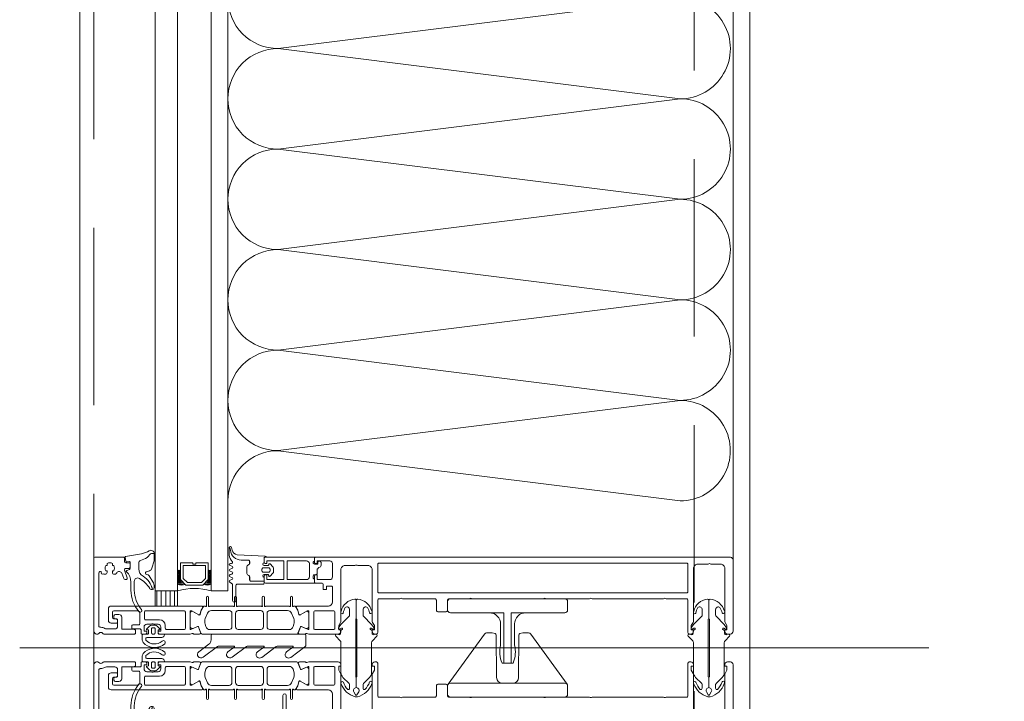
# Model space of a CAD drawing. Header units: millimetres. Extents: x 144573 to 336993, y 74252 to 247042.
# Tile 78 of 256: x 146700 to 147053, y 188611 to 188855. Entities that reach past the tile are written whole.
import ezdxf

# ---------------------------------------------------------------- set-up
doc = ezdxf.new("R2010")
doc.units = ezdxf.units.MM
doc.linetypes.add('ČÁRKOVANÁ', pattern=[19.05, 12.7, -6.35])
doc.layers.add('FASÁDA DETAILNÍ', color=255, linetype='Continuous', lineweight=0)

# ---------------------------------------------------------------- blocks, each defined once
blk = doc.blocks.new('284336')
for points in [[(-0.7, -9.6), (-10, -9.6, 0.414511), (-10.51, -10.11), (-10.51, -15.51, -1), (-11.69, -15.51), (-11.69, -9.6), (-12.69, -8.95, -0.668884), (-12.6, -8.23), (-11.99, -8.01, 0.766384), (-11.99, -7.21), (-12.6, -6.99, -0.76831), (-12.6, -6.23), (-11.99, -6.01, 0.766384), (-11.99, -5.21), (-12.6, -4.99, -0.76831), (-12.6, -4.23), (-11.99, -4.01, 0.766384), (-11.99, -3.21), (-12.6, -2.99, -0.877523), (-12.5, -2.22), (-12.1, -2.22, 0.698129), (-11.83, -1.5, -0.220231), (-12.89, 0.78), (-12.89, 3.45, -0.157143), (-12.82, 3.68), (-12.69, 3.42, -0.067482), (-12.48, 2.53, 0.393136), (-8.66, -1.02), (-6.1, -1.02, -0.414214), (-5.61, -1.51), (-5.61, -2.22, -0.267949), (-5.85, -2.65), (-6.35, -2.93, 0.267949), (-6.61, -3.38), (-6.61, -5.84, 0.267949), (-6.35, -6.29), (-5.85, -6.57, -0.267949), (-5.61, -7), (-5.61, -8.11, 0.414215), (-5.1, -8.62), (-0.41, -8.62), (-0.41, -9.31, -0.414212), (-0.7, -9.6)], [(-0.41, 0), (-0.41, -2, 0.990243), (-0.4, -3.02), (0.9, -3.02, 0.414214), (1.21, -2.71), (1.21, -2.61, -0.668123), (1.71, -2.4), (2.75, -3.45, -0.199004), (2.89, -3.79), (2.89, -5.43, -0.199038), (2.75, -5.77), (1.71, -6.82, -0.668191), (1.21, -6.61), (1.21, -6.51, 0.414214), (0.9, -6.2), (-0.4, -6.2, 0.990269), (-0.41, -7.22), (-0.41, -8.6), (-5.1, -8.6, -0.414215), (-5.59, -8.11), (-5.59, -7, 0.267949), (-5.84, -6.56), (-6.34, -6.27, -0.267949), (-6.59, -5.84), (-6.59, -3.38, -0.267949), (-6.34, -2.95), (-5.84, -2.66, 0.267949), (-5.59, -2.22), (-5.59, -1.51, 0.414214), (-6.1, -1), (-8.66, -1, -0.393156), (-12.46, 2.53, 0.067572), (-12.67, 3.43), (-12.8, 3.7, -0.637545), (-12.12, 3.53), (-11.92, 2.53, 0.344315), (-10.06, 0.91), (0, 0.38, -0.406913), (0.39, 0), (-0.41, 0)], [(1.7, -4.31, 0.414235), (1.2, -3.81), (-0.7, -3.81, 0.414214), (-1.2, -4.31), (-1.2, -4.91, 0.414214), (-0.7, -5.41), (1.2, -5.41, 0.414235), (1.7, -4.91), (1.7, -4.31)]]:
    blk.add_lwpolyline(points, format="xyb", close=True)
blk = doc.blocks.new('nesystémový nástavec 18')
for p, q in [((-18, 6.8), (-18, 8.8)), ((-17.5, 9.3), (-15.36, 9.3)), ((-11, 8), (-17, 8)), ((-17, 8), (-17, 6.3)), ((-15.36, 9.3), (0, 9.3)), ((-11, 1.3), (-11, 8)), ((-2.8, 8), (-9.7, 8)), ((-9.7, 1.3), (-9.7, 8)), ((-0.5, 7.3), (-0.5, 6.8)), ((0, 9.3), (0, 7.8)), ((-17, 6.3), (-17.5, 6.3)), ((-1.8, 2.3), (-1.8, 7)), ((0, 6.3), (0.55, 6.3)), ((0.55, 6.3), (0.95, 5.9)), ((0.95, 5.9), (0.95, 4.8)), ((0.95, 4.8), (0.95, 4.14)), ((0.95, 4.14), (1.2, 4.14)), ((1.4, 3.94), (1.4, 3.84)), ((1.6, 3.64), (1.6, 3.64)), ((-18, 0.5), (-18, 1.8)), ((-17.5, 2.3), (-17, 2.3)), ((-1.8, 0), (-17.5, 0)), ((-17, 2.3), (-17, 1.3)), ((-17, 1.3), (-11, 1.3)), ((-9.7, 1.3), (-2.8, 1.3)), ((0, 0), (-1.8, 0)), ((-0.4, 2.23), (-0.5, 2.04)), ((-0.5, 2.04), (-0.5, 2)), ((1.2, 2.44), (0, 2.44)), ((0, 1.5), (0, 0)), ((1.2, 1.85), (1.2, 2.44)), ((1.8, 1.37), (1.7, 1.35)), ((2.25, 1.63), (1.8, 1.37)), ((2.4, 2.84), (2.4, 1.89))]:
    blk.add_line(p, q)
for centre, radius, start, end in [((-17.5, 8.8), 0.5, 90, 180), ((-15.36, 9.8), 0.5, 270, 270.084), ((-2.8, 7), 1, 0, 90), ((0, 7.3), 0.5, 89.9955, 180.0071), ((-17.5, 6.8), 0.5, 180.0012, 269.9988), ((0, 6.8), 0.5, 179.9949, 270.006), ((0.75, 4.8), 0.2, 359.9656, 0.0344), ((1.2, 3.94), 0.2, 359.9707, 90.0249), ((1.6, 3.84), 0.2, 179.9737, 270.035), ((1.6, 2.84), 0.8, 0.0065, 89.9919), ((-17.5, 1.8), 0.5, 89.999, 180.0002), ((-17.5, 0.5), 0.5, 180, 270), ((-2.8, 2.3), 1, 270, 0), ((0, 2), 0.5, 179.9716, 270.0327), ((0, 1.94), 0.5, 89.9975, 144.0007), ((1.7, 1.85), 0.5, 179.9991, 270), ((2.1, 1.89), 0.3, 299.9815, 0.0183)]:
    blk.add_arc(centre, radius, start, end)
blk = doc.blocks.new('433270')
blk.add_lwpolyline([(1, 0, 0.414364), (0, -1), (0, -1.4, 0.255924), (0.23, -1.83, -0.547723), (0.23, -3.17, 0.255924), (0, -3.6), (0, -14.6, 0.414214), (0.3, -14.9), (1.2, -14.9, 0.414214), (1.7, -14.4), (1.7, -10.3, -0.414214), (2, -10), (6, -10, 0.414248), (7, -9), (7, -7.7, 0.414179), (6.5, -7.2), (5.7, -7.2, 0.414232), (5.4, -7.5), (5.4, -8.2, -0.414198), (5.1, -8.5), (2.8, -8.5, -0.414204), (1.8, -7.5), (1.8, -4.49, -0.147432), (1.97, -3.94, 0.147461), (2.4, -2.5), (2.4, -2.3, -0.414214), (2.9, -1.8), (21.87, -1.8, -0.668178), (22.22, -2.65), (22.16, -2.72, 1), (21.59, -3.29), (21.52, -3.35, 0.198912), (21.38, -3.71), (21.38, -4.05, 0.414214), (22.08, -4.75), (22.38, -4.75, 0.576988), (22.64, -4.3, -0.311246), (24.56, -4.3, 0.576988), (24.82, -4.75), (25.3, -4.75, -0.260065), (25.3, -6.65), (24.82, -6.65, 0.576988), (24.56, -7.1, -0.311246), (22.64, -7.1, 0.576988), (22.38, -6.65), (22.08, -6.65, 0.414214), (21.38, -7.35), (21.38, -7.61, 0.267949), (21.63, -8.04), (21.89, -8.2, -0.637047), (21.73, -10), (19.83, -10.7, 0.315299), (19.5, -11.17), (19.5, -11.49, 0.520567), (20.17, -11.96), (22.83, -10.99, -0.520567), (23.5, -11.46), (23.5, -12.5, 0.414062), (24, -13), (25, -13, 0.414186), (25.5, -12.5), (25.5, -11.5, -0.414182), (26, -11), (27, -11, 0.414214), (27.5, -10.5), (27.5, -0.5, 0.414214), (27, 0), (1, 0)], format="xyb", close=True)
blk = doc.blocks.new('284325')
for points in [[(0.84, -5.23, -0.560316), (0.94, -4.73), (1.94, -4.36, 0.3153), (2.14, -4.08), (2.14, -1.89, 0.451558), (1.8, -1.59), (0.9, -1.7, -0.399586), (0.57, -1.46), (0.3, -0.07, -0.415977), (0.53, 0.29, 0.024107), (6.15, 1.24, 0.076636), (8.99, 2.34, -0.577615), (10.79, 1.3), (10.02, 1.37, 0.283171), (9.08, 0.9, -0.168429), (7.07, -0.74), (5.9, -1.16, 0.315302), (5.24, -2.1), (5.24, -4.21, 0.269719), (6.76, -6.82, -0.194797), (10.18, -11.53, -0.342663), (9.17, -11.17, 0.119207), (5.43, -7.59, 0.578571), (3.63, -8.62), (3.63, -11.77, 0.176415), (6.16, -18.72, -1), (5.24, -19.49, -0.176415), (2.43, -11.77), (2.43, -8.89, 0.208286), (0.84, -5.23)], [(8.95, -6.65), (10.32, -8.78, -0.134555), (10.79, -10.63, -0.339795), (10.19, -11.53, 0.194788), (6.76, -6.81, -0.269736), (5.25, -4.21), (5.25, -2.1, -0.315302), (5.9, -1.17), (7.07, -0.74, 0.168429), (9.09, 0.89, -0.283167), (10.01, 1.36), (10.79, 1.29), (10.79, -0.74, -0.070852), (10.71, -1.3), (9.95, -3.93, -0.241839), (9.08, -4.83), (7.93, -5.22, 0.836024), (8.08, -6.19), (8.11, -6.19, -0.255349), (8.95, -6.65)]]:
    blk.add_lwpolyline(points, format="xyb", close=True)
blk = doc.blocks.new('*U1335')
for points in [[(0, 0, 0.414243), (0.1, 0.1), (0, 0.9, -1.0001), (0.2, 0.9), (0.1, 0.1, 0.414228), (0.2, 0, 0.414228)], [(0.2, 0, 0.414243), (0.3, 0.1), (0.2, 0.9, -1.0001), (0.4, 0.9), (0.3, 0.1, 0.414228), (0.4, 0, 0.414228)], [(0.4, 0, 0.414243), (0.5, 0.1), (0.4, 0.9, -1.0001), (0.6, 0.9), (0.5, 0.1, 0.414228), (0.6, 0, 0.414228)], [(0.6, 0, 0.414243), (0.7, 0.1), (0.6, 0.9, -1.0001), (0.8, 0.9), (0.7, 0.1, 0.414228), (0.8, 0, 0.414228)], [(0.8, 0, 0.414243), (0.9, 0.1), (0.8, 0.9, -1.0001), (1, 0.9), (0.9, 0.1, 0.414228), (1, 0, 0.414228)], [(1, 0, 0.414243), (1.1, 0.1), (1, 0.9, -1.0001), (1.2, 0.9), (1.1, 0.1, 0.414228), (1.2, 0, 0.414228)], [(1.2, 0, 0.414243), (1.3, 0.1), (1.2, 0.9, -1.0001), (1.4, 0.9), (1.3, 0.1, 0.414228), (1.4, 0, 0.414228)], [(1.4, 0, 0.414243), (1.5, 0.1), (1.4, 0.9, -1.0001), (1.6, 0.9), (1.5, 0.1, 0.414228), (1.6, 0, 0.414228)], [(1.6, 0, 0.414243), (1.7, 0.1), (1.6, 0.9, -1.0001), (1.8, 0.9), (1.7, 0.1, 0.414228), (1.8, 0, 0.414228)], [(1.8, 0, 0.414243), (1.9, 0.1), (1.8001, 0.9, -1.0001), (2, 0.9), (1.9001, 0.1, 0.414228), (2, 0, 0.414228)]]:
    blk.add_lwpolyline(points, format="xyb")
blk = doc.blocks.new('244748_a')
blk.add_lwpolyline([(8.32, -1.69, 0.082248), (6.34, -0.9, -1.09695), (6.94, -0.1, -0.315353), (11.26, -5.15, -0.480529), (10.87, -5.64), (4.27, -5.64), (4.08, -5.45), (-16.53, -5.45), (-16.72, -5.64), (-20.43, -5.64, 0.574019), (-21.93, -4.78), (-22.99, -5.4, 0.524827), (-22.99, -5.9), (-21.93, -6.52, 0.574021), (-20.43, -5.66), (-16.72, -5.66), (-16.53, -5.85), (4.08, -5.85), (4.27, -5.66), (10.87, -5.66, -0.480529), (11.26, -6.15, -0.326229), (6.88, -11.09, -1.09695), (6.28, -10.3, 0.081457), (8.32, -9.61, 0.599203), (7.48, -8.05), (5.52, -8.05, 0.198965), (5.17, -8.2), (2.22, -11.15), (0.93, -12.01, -0.738038), (0.51, -11.62), (0.87, -11, 1), (0.35, -10.7), (0, -11.3), (-0.98, -11.3, 0.619205), (-1.45, -12.06), (-1.28, -12.43, -0.808139), (-2.04, -13.04), (-3.63, -11.44, 0.198906), (-4.34, -11.15), (-14.99, -11.15, -0.198936), (-16.76, -10.42), (-18.98, -8.2, 0.198942), (-19.33, -8.05), (-20.67, -8.05, 0.500217), (-21.09, -8.73, 0.122037), (-18.5, -10.27, -1.093735), (-19.1, -11.07, -0.240768), (-23.7, -6.07, -0.106226), (-23.7, -5.23, -0.256232), (-19, -0.13, -1.093735), (-18.4, -0.92, 0.116856), (-21.09, -2.57, 0.500217), (-20.67, -3.25), (-19.33, -3.25, 0.198942), (-18.98, -3.1), (-16.75, -0.88, -0.198936), (-14.99, -0.15), (-4.34, -0.15, 0.198907), (-3.63, 0.14), (-2.04, 1.74, -0.808139), (-1.28, 1.13), (-1.45, 0.76, 0.619205), (-0.98, 0), (0, 0), (0.35, -0.6, 1), (0.87, -0.3), (0.51, 0.32, -0.738038), (0.93, 0.71), (2.22, -0.15), (5.17, -3.1, 0.198965), (5.52, -3.25), (7.48, -3.25, 0.599203)], format="xyb", close=True)
blk = doc.blocks.new('236134_0100_s_v')
for points in [[(22.8, -23), (22.8, -5), (42, -5, 0.414214), (43, -4), (43, -1, 0.414214), (42, 0), (1, 0, 0.414214), (0, -1), (0, -4, 0.414214), (1, -5), (20.2, -5), (20.2, -23)], [(15, -5, -0.414214), (19, -9), (19, -16.57, 0.165764), (19.53, -23), (23.47, -23, 0.165764), (24, -16.57), (24, -9, -0.414214), (28, -5)]]:
    blk.add_lwpolyline(points, format="xyb")
blk = doc.blocks.new('236134_0200_s_v')
for points in [[(19.58, 5, -0.41166), (17.58, 6.98), (17.45, 22.25, 0.344217), (17.07, 22.73), (16, 23), (14, 23, 0.240828), (13.19, 22.59), (0.19, 4.59)], [(23.42, 5, 0.41166), (25.42, 6.98), (25.55, 22.25, -0.344217), (25.93, 22.73), (27, 23), (29, 23, -0.240828), (29.81, 22.59), (42.81, 4.59)]]:
    blk.add_lwpolyline(points, format="xyb")
blk.add_lwpolyline([(42, 5), (1, 5, 0.414214), (0, 4), (0, 1, 0.414214), (1, 0), (42, 0, 0.414214), (43, 1), (43, 4, 0.414214)], format="xyb", close=True)
blk = doc.blocks.new('288126')
for points in [[(-16.5, 0), (16.5, 0)], [(-17, -2.08), (-17, -0.5)], [(17, -0.5), (17, -3.8)], [(-21.36, -6.34), (-17.8, -3.69)], [(-14.71, -4.5), (-19.87, -8.34)], [(-8.83, -4.3), (-14.11, -4.3)], [(-10.96, -6.34), (-8.71, -4.66)], [(-4.31, -4.5), (-9.47, -8.34)], [(1.81, -4.3), (-3.71, -4.3)], [(-0.35, -6.36), (1.93, -4.66)], [(6.33, -4.5), (1.14, -8.37)], [(12.21, -4.3), (6.93, -4.3)], [(10.05, -6.36), (12.33, -4.66)], [(16.6, -4.6), (11.54, -8.37)]]:
    blk.add_lwpolyline(points)
for centre, radius, start, end in [((16.5, -0.5), 0.5, 0, 90), ((-16.5, -0.5), 0.5, 90, 180), ((-20.61, -7.34), 1.25, 126.7059, 306.7059), ((-10.21, -7.34), 1.25, 126.7059, 306.7059), ((0.4, -7.37), 1.25, 126.7059, 306.7059), ((10.8, -7.37), 1.25, 126.7059, 306.7059), ((16, -3.8), 1, 306.7059, 0)]:
    blk.add_arc(centre, radius, start, end)
at = {"extrusion": (0, 0, -1)}
for centre, radius, start, end in [((19, -2.08), 2, 180, 233.2941), ((14.11, -5.3), 1, 53.2941, 90), ((8.83, -4.5), 0.2, 90, 233.2941), ((3.71, -5.3), 1, 53.2941, 90), ((-1.81, -4.5), 0.2, 90, 233.2941), ((-6.93, -5.3), 1, 53.2941, 90), ((-12.21, -4.5), 0.2, 90, 233.2941)]:
    blk.add_arc(centre, radius, start, end, dxfattribs=at)
blk = doc.blocks.new('246426')
for points in [[(-1.84, 0.64), (-2.86, -0.38, 0.198926), (-3.15, -1.09), (-3.15, -2.31, 0.198926), (-2.86, -3.02), (-1.84, -4.04, 0.637051), (-1.5, -3.92), (-1.45, -3.4), (-0.3, -3.4, -0.41484), (0, -3.7), (0, -5.19, 0.414232), (0.5, -5.69), (2.14, -5.69, 0.071862), (2.2, -5.68, 0.157876), (3.73, -4.64, 0.360336), (3.48, 2.39, 0.964062), (2.54, 1.48, -0.403385), (2.25, -4.34, -0.190964), (2.11, -4.39), (1.7, -4.39, -0.414214), (1.2, -3.89), (1.2, 1.31, 0.414201), (0.2, 2.31), (0, 2.31), (0, 0.3, -0.414214), (-0.3, 0), (-1.45, 0), (-1.5, 0.52, 0.637051), (-1.84, 0.64)], [(-2.25, -1.4, -0.414214), (-1.85, -1), (-0.4, -1, -0.414214), (0, -1.4), (0, -2, -0.414214), (-0.4, -2.4), (-1.85, -2.4, -0.414214), (-2.25, -2), (-2.25, -1.4)]]:
    blk.add_lwpolyline(points, format="xyb", close=True)

msp = doc.modelspace()

# ---------------------------------------------------------------- hatches: boundary and pattern name
at = {"layer": 'FASÁDA DETAILNÍ'}
h = msp.add_hatch(dxfattribs=at)
h.set_pattern_fill('ANSI31', color=256, scale=0.5, angle=585)
h.set_pattern_definition([(270, (214136.837, 178330.8375), (1.5875, -8e-16), [])])
h.paths.add_polyline_path([(146756.48, 188645.259), (146756.48, 188650.759), (146748.48, 188650.759), (146748.48, 188645.259)])

# ---------------------------------------------------------------- linework, layer by layer
for p, q in [((146748.48, 188650.759), (146748.48, 189059.759)), ((146756.48, 189059.759), (146756.48, 188650.759)), ((146768.48, 188650.759), (146768.48, 189059.759)), ((146774.48, 189059.759), (146774.48, 188650.759)), ((146756.48, 188650.759), (146748.48, 188650.759)), ((146774.48, 188650.759), (146768.48, 188650.759)), ((147025.604, 188630.259), (146699.912, 188630.259))]:
    msp.add_line(p, q, dxfattribs=at)
for points in [[(173301.48, 174615.259), (146721.48, 174615.259), (146721.48, 198295.259), (173301.48, 198295.259)], [(173061.48, 174855.259), (146961.48, 174855.259), (146961.48, 198055.259), (173061.48, 198055.259)], [(146767.48, 188660.759), (146767.48, 188654.759), (146765.48, 188652.759), (146759.48, 188652.759), (146757.48, 188654.759), (146757.48, 188660.759), (146761.98, 188660.759), (146761.98, 188660.259), (146762.98, 188660.259), (146762.98, 188660.759)], [(146758.48, 188659.759), (146766.48, 188659.759), (146766.48, 188655.173), (146765.066, 188653.759), (146760.033, 188653.759), (146758.48, 188655.173)], [(146748.48, 188645.259), (146748.48, 188650.759), (146756.48, 188650.759), (146756.48, 188645.259)]]:
    msp.add_lwpolyline(points, close=True, dxfattribs=at)
at = {"layer": 'FASÁDA DETAILNÍ', "linetype": 'ČÁRKOVANÁ', "ltscale": 5}
for points in [[(173296.48, 174620.259), (146726.48, 174620.259), (146726.48, 198290.259), (173296.48, 198290.259)], [(173081.48, 174835.259), (146941.48, 174835.259), (146941.48, 198075.259), (173081.48, 198075.259)]]:
    msp.add_lwpolyline(points, close=True, dxfattribs=at)
at = {"layer": 'FASÁDA DETAILNÍ'}
msp.add_lwpolyline([(146955.48, 188661.759), (146955.48, 189048.759)], dxfattribs=at)
for points in [[(146954.48, 188662.759), (146805.98, 188662.759, 0.4142136), (146805.48, 188662.259), (146805.48, 188660.959, 0.4142197), (146805.98, 188660.459), (146806.48, 188660.459), (146806.48, 188661.459), (146810.98, 188661.459, -0.4142136), (146811.98, 188660.459), (146811.98, 188655.759, -0.4142136), (146810.98, 188654.759), (146806.48, 188654.759), (146806.48, 188656.459), (146805.98, 188656.459, 0.4142012), (146805.48, 188655.959), (146805.48, 188653.959, 0.4142136), (146805.98, 188653.459), (146808.123, 188653.459, -0.4142136), (146808.623, 188652.959), (146808.623, 188651.159), (146809.874, 188651.159), (146809.874, 188652.359), (146811.68, 188652.359, -0.4142136), (146811.98, 188652.059), (146811.98, 188646.76, -0.4141667), (146810.48, 188645.26), (146803.482, 188645.259), (146799.382, 188645.259, 0.5773503), (146799.036, 188644.659), (146799.534, 188643.796), (146799.962, 188642.304, 0.4887011), (146800.401, 188642.127), (146802.867, 188643.559), (146803.287, 188643.559, -0.4325656), (146803.482, 188643.359), (146803.482, 188637.054, -0.5483974), (146803.201, 188636.868), (146800.817, 188637.937, 0.4253361), (146800.55, 188637.829), (146799.733, 188635.806, 0.5315629), (146800.104, 188635.256), (146802.168, 188635.256, 0.2313061), (146802.405, 188635.372, -0.3061853), (146802.725, 188635.476), (146803.482, 188635.259), (146813.986, 188635.259, 0.4142136), (146814.986, 188636.259), (146814.986, 188636.759), (146814.186, 188636.759), (146814.186, 188638.259), (146814.846, 188639.402, 0.1316504), (146814.98, 188639.902), (146814.98, 188658.267, -0.4142136), (146816.48, 188659.767), (146819.981, 188659.767, -0.3999851), (146820.981, 188659.767), (146824.68, 188659.767, -0.4142136), (146826.18, 188658.267), (146826.18, 188639.902, 0.1316504), (146826.314, 188639.402), (146826.974, 188638.259), (146826.974, 188636.759), (146826.174, 188636.759), (146826.174, 188636.259, 0.4142136), (146827.174, 188635.259), (146827.68, 188635.259, 0.4142136), (146828.18, 188635.759), (146828.18, 188647.359, -0.4142136), (146828.68, 188647.859), (146836.08, 188647.859, -0.3999851), (146837.08, 188647.859), (146848.68, 188647.859, -0.4142136), (146849.18, 188647.359), (146849.18, 188643.759, 0.4142136), (146849.68, 188643.259), (146852.68, 188643.259, 0.4142136), (146853.18, 188643.759), (146853.18, 188647.359, -0.4142136), (146853.68, 188647.859), (146860.98, 188647.859, -0.38324), (146861.98, 188647.859), (146887.48, 188647.859, -0.38324), (146888.48, 188647.859), (146903.98, 188647.859, -0.38324), (146904.98, 188647.859), (146930.48, 188647.859, -0.38324), (146931.48, 188647.859), (146938.78, 188647.859, -0.4142136), (146939.28, 188647.359), (146939.28, 188635.759, 0.4142136), (146939.78, 188635.259), (146940.28, 188635.259, 0.4142136), (146941.28, 188636.259), (146941.28, 188636.759), (146940.48, 188636.759), (146940.48, 188638.259), (146941.146, 188639.412, 0.1169365), (146941.28, 188639.912), (146941.28, 188658.767, -0.4142315), (146942.78, 188660.267), (146946.49, 188660.267, -0.3999851), (146947.49, 188660.267), (146950.98, 188660.267, -0.4142315), (146952.48, 188658.767), (146952.48, 188639.912, 0.1169365), (146952.614, 188639.412), (146953.28, 188638.259), (146953.28, 188636.759), (146952.48, 188636.759), (146952.48, 188636.259, 0.4142136), (146953.48, 188635.259), (146954.48, 188635.259, 0.4142136), (146955.48, 188636.259), (146955.48, 188661.759, 0.4142135), (146954.48, 188662.759)], [(146828.68, 188660.659), (146938.78, 188660.659, -0.4142136), (146939.28, 188660.159), (146939.28, 188650.459, -0.4142136), (146938.78, 188649.959), (146828.68, 188649.959, -0.4142136), (146828.18, 188650.459), (146828.18, 188660.159, -0.4142136), (146828.68, 188660.659)], [(146799.141, 188635.259), (146787.23, 188635.258), (146765.319, 188635.259, -0.3058367), (146764.855, 188635.572), (146763.933, 188637.859, 0.4253361), (146763.665, 188637.966), (146762.047, 188637.25, -0.5437525), (146760.99, 188637.934), (146760.99, 188642.839, -0.5781822), (146761.891, 188643.357), (146764.083, 188642.096, 0.4885049), (146764.522, 188642.273), (146764.956, 188643.787), (146765.719, 188645.108, -0.2824777), (146765.995, 188645.258), (146766.44, 188645.258, 1.4470094), (146766.79, 188645.39), (146766.79, 188648.358, -1), (146767.59, 188648.358), (146767.59, 188645.39, 1.4470094), (146767.941, 188645.258), (146776.48, 188645.258, 1.4470094), (146776.83, 188645.39), (146776.83, 188648.358, -1), (146777.63, 188648.358), (146777.63, 188645.39, 1.4470094), (146777.981, 188645.258), (146786.48, 188645.258, 1.4470094), (146786.83, 188645.39), (146786.83, 188648.358, -1), (146787.63, 188648.358), (146787.63, 188645.39, 1.4470094), (146787.981, 188645.258), (146796.52, 188645.258, 1.4470094), (146796.87, 188645.39), (146796.87, 188648.358, -1), (146797.67, 188648.358), (146797.67, 188645.39, 1.4470094), (146798.021, 188645.258), (146798.465, 188645.258, -0.2824777), (146798.741, 188645.108), (146799.504, 188643.787), (146799.938, 188642.273, 0.4885049), (146800.377, 188642.096), (146802.569, 188643.357, -0.5781822), (146803.47, 188642.839), (146803.47, 188637.934, -0.5437525), (146802.413, 188637.25), (146800.795, 188637.966, 0.4253361), (146800.528, 188637.859), (146799.605, 188635.572, -0.3058367), (146799.141, 188635.259)], [(146760.98, 188635.259), (146749.98, 188635.259, -0.4144257), (146749.48, 188635.759), (146749.48, 188636.252), (146750.48, 188636.252), (146750.48, 188637.752, 0.4142136), (146749.48, 188638.752), (146747.98, 188638.752, 0.3999851), (146746.98, 188638.752), (146745.48, 188638.752, 0.4142136), (146744.48, 188637.752), (146744.48, 188636.259), (146745.48, 188636.259), (146745.48, 188635.759, -0.4144559), (146744.98, 188635.259), (146743.68, 188635.26, -0.4139712), (146743.38, 188635.56), (146743.38, 188636.758, 0.4142136), (146743.08, 188637.058), (146740.08, 188637.058), (146740.08, 188638.058, -0.4142136), (146740.58, 188638.558), (146742.48, 188638.558, 0.4142136), (146742.98, 188639.058), (146742.98, 188642.559, 0.4142056), (146741.98, 188643.559), (146733.68, 188643.559, 0.4142063), (146733.18, 188643.059), (146733.18, 188641.159, 0.414219), (146733.68, 188640.659), (146734.48, 188640.659, -0.4142136), (146734.98, 188640.159), (146734.98, 188639.659, -0.4142136), (146734.48, 188639.159), (146732.68, 188639.159, -0.4142136), (146731.68, 188640.159), (146731.68, 188644.259, -0.4142136), (146732.68, 188645.259), (146760.98, 188645.259), (146765.08, 188645.259, -0.5773503), (146765.427, 188644.659), (146764.928, 188643.796), (146764.5, 188642.304, -0.4887011), (146764.061, 188642.127), (146761.596, 188643.559), (146761.175, 188643.559, 0.4325656), (146760.98, 188643.359), (146760.98, 188637.054, 0.5483974), (146761.262, 188636.868), (146763.646, 188637.937, -0.4253361), (146763.913, 188637.829), (146764.729, 188635.806, -0.5315625), (146764.358, 188635.256), (146762.294, 188635.256, -0.2313061), (146762.057, 188635.372, 0.3061853), (146761.738, 188635.476), (146760.98, 188635.259)], [(146758.78, 188643.559), (146745.08, 188643.559, 0.4142136), (146744.58, 188643.059), (146744.58, 188640.852, 0.4142136), (146745.08, 188640.352), (146750.05, 188640.352, -0.4111388), (146752.08, 188638.352), (146752.08, 188637.359, 0.4142136), (146752.58, 188636.859), (146758.78, 188636.859, 0.4142136), (146759.28, 188637.359), (146759.28, 188643.059, 0.4142136), (146758.78, 188643.559)], [(146768.03, 188636.858), (146774.93, 188636.858, 0.4142178), (146775.93, 188637.858), (146775.93, 188642.658, 0.4142178), (146774.93, 188643.658), (146768.568, 188643.658, 0.305619), (146767.177, 188642.72), (146766.399, 188640.796, 0.1764286), (146766.327, 188638.744), (146766.603, 188637.894, 0.3249157), (146768.03, 188636.858)], [(146778.23, 188636.858), (146786.23, 188636.858, 0.4142136), (146787.23, 188637.858), (146787.23, 188642.658, 0.4142136), (146786.23, 188643.658), (146778.23, 188643.658, 0.4142136), (146777.23, 188642.658), (146777.23, 188637.858, 0.4142136), (146778.23, 188636.858)], [(146789.53, 188636.858), (146796.43, 188636.858, 0.3249157), (146797.857, 188637.894), (146798.133, 188638.744, 0.1764286), (146798.061, 188640.796), (146797.283, 188642.72, 0.305619), (146795.892, 188643.658), (146789.53, 188643.658, 0.4142178), (146788.53, 188642.658), (146788.53, 188637.858, 0.4142178), (146789.53, 188636.858)], [(146812.78, 188637.359, -0.4142136), (146812.28, 188636.859), (146805.78, 188636.859, -0.4142136), (146805.28, 188637.359), (146805.28, 188643.059, -0.4142136), (146805.78, 188643.559), (146812.28, 188643.559, -0.4142136), (146812.78, 188643.059), (146812.78, 188637.359)], [(146760.98, 188625.259), (146749.98, 188625.259, 0.4144257), (146749.48, 188624.759), (146749.48, 188624.265), (146750.48, 188624.265), (146750.48, 188622.765, -0.4142136), (146749.48, 188621.765), (146747.98, 188621.765, -0.3999851), (146746.98, 188621.765), (146745.48, 188621.765, -0.4142136), (146744.48, 188622.765), (146744.48, 188624.259), (146745.48, 188624.259), (146745.48, 188624.759, 0.4144559), (146744.98, 188625.259), (146743.68, 188625.257, 0.4139712), (146743.38, 188624.957), (146743.38, 188623.759, -0.4142136), (146743.08, 188623.459), (146740.08, 188623.459), (146740.08, 188622.459, 0.4142136), (146740.58, 188621.959), (146742.48, 188621.959, -0.4142136), (146742.98, 188621.459), (146742.98, 188617.959, -0.4142056), (146741.98, 188616.959), (146733.68, 188616.959, -0.4142063), (146733.18, 188617.459), (146733.18, 188619.359, -0.414219), (146733.68, 188619.859), (146734.48, 188619.859, 0.4142136), (146734.98, 188620.359), (146734.98, 188620.859, 0.4142136), (146734.48, 188621.359), (146732.68, 188621.359, 0.4142136), (146731.68, 188620.359), (146731.68, 188616.259, 0.4142136), (146732.68, 188615.259), (146760.98, 188615.259), (146765.08, 188615.258, 0.5773503), (146765.427, 188615.858), (146764.928, 188616.722), (146764.5, 188618.214, 0.4887011), (146764.061, 188618.39), (146761.596, 188616.959), (146761.175, 188616.959, -0.4325656), (146760.98, 188617.159), (146760.98, 188623.463, -0.5483974), (146761.262, 188623.649), (146763.646, 188622.58, 0.4253361), (146763.913, 188622.688), (146764.729, 188624.711, 0.5315625), (146764.358, 188625.261), (146762.294, 188625.261, 0.2313061), (146762.057, 188625.145, -0.3061853), (146761.738, 188625.041), (146760.98, 188625.259)], [(146758.78, 188616.959), (146745.08, 188616.959, -0.4142136), (146744.58, 188617.459), (146744.58, 188619.665, -0.4142136), (146745.08, 188620.165), (146750.05, 188620.165, 0.4111388), (146752.08, 188622.165), (146752.08, 188623.159, -0.4142136), (146752.58, 188623.659), (146758.78, 188623.659, -0.4142136), (146759.28, 188623.159), (146759.28, 188617.459, -0.4142136), (146758.78, 188616.959)], [(146799.141, 188625.259), (146787.23, 188625.259), (146765.319, 188625.259, 0.3058367), (146764.855, 188624.946), (146763.933, 188622.659, -0.4253361), (146763.665, 188622.551), (146762.047, 188623.267, 0.5437525), (146760.99, 188622.583), (146760.99, 188617.679, 0.5781822), (146761.891, 188617.16), (146764.083, 188618.421, -0.4885049), (146764.522, 188618.244), (146764.956, 188616.73), (146765.719, 188615.409, 0.2824777), (146765.995, 188615.259), (146766.44, 188615.259, -1.4470094), (146766.79, 188615.127), (146766.79, 188612.159, 1), (146767.59, 188612.159), (146767.59, 188615.127, -1.4470094), (146767.941, 188615.26), (146776.48, 188615.259, -1.4470094), (146776.83, 188615.127), (146776.83, 188612.159, 1), (146777.63, 188612.159), (146777.63, 188615.127, -1.4470094), (146777.981, 188615.26), (146786.48, 188615.259, -1.4470094), (146786.83, 188615.127), (146786.83, 188612.159, 1), (146787.63, 188612.159), (146787.63, 188615.127, -1.4470094), (146787.981, 188615.26), (146796.52, 188615.259, -1.4470094), (146796.87, 188615.127), (146796.87, 188612.159, 1), (146797.67, 188612.159), (146797.67, 188615.127, -1.4470094), (146798.021, 188615.26), (146798.465, 188615.259, 0.2824777), (146798.741, 188615.409), (146799.504, 188616.73), (146799.938, 188618.244, -0.4885049), (146800.377, 188618.421), (146802.569, 188617.16, 0.5781822), (146803.47, 188617.679), (146803.47, 188622.583, 0.5437525), (146802.413, 188623.267), (146800.795, 188622.551, -0.4253361), (146800.528, 188622.659), (146799.605, 188624.946, 0.3058367), (146799.141, 188625.259)], [(146768.03, 188623.66), (146774.93, 188623.66, -0.4142178), (146775.93, 188622.66), (146775.93, 188617.859, -0.4142178), (146774.93, 188616.859), (146768.568, 188616.859, -0.305619), (146767.177, 188617.797), (146766.399, 188619.721, -0.1764286), (146766.327, 188621.773), (146766.603, 188622.623, -0.3249157), (146768.03, 188623.66)], [(146778.23, 188623.66), (146786.23, 188623.66, -0.4142136), (146787.23, 188622.66), (146787.23, 188617.859, -0.4142136), (146786.23, 188616.859), (146778.23, 188616.859, -0.4142136), (146777.23, 188617.859), (146777.23, 188622.66, -0.4142136), (146778.23, 188623.66)], [(146789.53, 188623.66), (146796.43, 188623.66, -0.3249157), (146797.857, 188622.623), (146798.133, 188621.773, -0.1764286), (146798.061, 188619.721), (146797.283, 188617.797, -0.305619), (146795.892, 188616.859), (146789.53, 188616.859, -0.4142178), (146788.53, 188617.859), (146788.53, 188622.66, -0.4142178), (146789.53, 188623.66)], [(146812.78, 188623.158, 0.4142136), (146812.28, 188623.658), (146805.78, 188623.658, 0.4142136), (146805.28, 188623.158), (146805.28, 188617.458, 0.4142136), (146805.78, 188616.958), (146812.28, 188616.958, 0.4142136), (146812.78, 188617.458), (146812.78, 188623.158)]]:
    msp.add_lwpolyline(points, format="xyb", close=True, dxfattribs=at)
for points in [[(146811.98, 188608.459), (146811.98, 188613.757, 0.4141667), (146810.48, 188615.257), (146803.482, 188615.259), (146799.382, 188615.258, -0.5773503), (146799.036, 188615.858), (146799.534, 188616.722), (146799.962, 188618.214, -0.4887011), (146800.401, 188618.39), (146802.867, 188616.959), (146803.287, 188616.959, 0.4325656), (146803.482, 188617.159), (146803.482, 188623.463, 0.5483974), (146803.201, 188623.649), (146800.817, 188622.58, -0.4253361), (146800.55, 188622.688), (146799.733, 188624.711, -0.5315629), (146800.104, 188625.261), (146802.168, 188625.261, -0.2313061), (146802.405, 188625.145, 0.3061853), (146802.725, 188625.041), (146803.482, 188625.259), (146813.986, 188625.259, -0.4142136), (146814.986, 188624.259), (146814.986, 188623.759), (146814.186, 188623.759), (146814.186, 188622.259), (146814.846, 188621.115, -0.1316504), (146814.98, 188620.615), (146814.98, 188602.25, 0.4142136)], [(146826.18, 188602.25), (146826.18, 188620.615, -0.1316504), (146826.314, 188621.115), (146826.974, 188622.259), (146826.974, 188623.759), (146826.174, 188623.759), (146826.174, 188624.259, -0.4142136), (146827.174, 188625.259), (146827.68, 188625.259, -0.4142136), (146828.18, 188624.759), (146828.18, 188613.159, 0.4142136), (146828.68, 188612.659), (146836.08, 188612.659, 0.3999851), (146837.08, 188612.659), (146848.68, 188612.659, 0.4142136), (146849.18, 188613.159), (146849.18, 188616.759, -0.4142136), (146849.68, 188617.259), (146852.68, 188617.259, -0.4142136), (146853.18, 188616.759), (146853.18, 188613.159, 0.4142136), (146853.68, 188612.659), (146860.98, 188612.659, 0.38324), (146861.98, 188612.659), (146887.48, 188612.659, 0.38324), (146888.48, 188612.659), (146903.98, 188612.659, 0.38324), (146904.98, 188612.659), (146930.48, 188612.659, 0.38324), (146931.48, 188612.659), (146938.78, 188612.659, 0.4142136), (146939.28, 188613.159), (146939.28, 188624.759, -0.4142136), (146939.78, 188625.259), (146940.28, 188625.259, -0.4142136), (146941.28, 188624.259), (146941.28, 188623.759), (146940.48, 188623.759), (146940.48, 188622.259), (146941.146, 188621.105, -0.1169365), (146941.28, 188620.605), (146941.28, 188601.75, 0.4142315)], [(146952.48, 188601.75), (146952.48, 188620.605, -0.1169365), (146952.614, 188621.105), (146953.28, 188622.259), (146953.28, 188623.759), (146952.48, 188623.759), (146952.48, 188624.259, -0.4142136), (146953.48, 188625.259), (146954.48, 188625.259, -0.4142136), (146955.48, 188624.259), (146955.48, 188598.759, -0.4142135)]]:
    msp.add_lwpolyline(points, format="xyb", dxfattribs=at)
for centre, radius, start, end in [((146756.98, 188658.621), 0.596, 213.03656, 326.96344), ((146767.98, 188658.621), 0.596, 213.03656, 326.96344), ((146756.98, 188658.329), 0.596, 213.03656, 326.96344), ((146756.98, 188658.036), 0.596, 213.03656, 326.96344), ((146756.98, 188657.744), 0.596, 213.03656, 326.96344), ((146756.98, 188657.451), 0.596, 213.03656, 326.96344), ((146756.98, 188657.159), 0.596, 213.03656, 326.96344), ((146756.98, 188656.866), 0.596, 213.03656, 326.96344), ((146756.98, 188656.574), 0.596, 213.03656, 326.96344), ((146756.98, 188656.281), 0.596, 213.03656, 326.96344), ((146756.98, 188655.989), 0.596, 213.03656, 326.96344), ((146756.98, 188655.696), 0.596, 213.03656, 326.96344), ((146756.98, 188655.404), 0.596, 213.03656, 326.96344), ((146756.98, 188655.111), 0.596, 213.03656, 326.96344), ((146767.98, 188658.329), 0.596, 213.03656, 326.96344), ((146767.98, 188658.036), 0.596, 213.03656, 326.96344), ((146767.98, 188657.744), 0.596, 213.03656, 326.96344), ((146767.98, 188657.451), 0.596, 213.03656, 326.96344), ((146767.98, 188657.159), 0.596, 213.03656, 326.96344), ((146767.98, 188656.866), 0.596, 213.03656, 326.96344), ((146767.98, 188656.574), 0.596, 213.03656, 326.96344), ((146767.98, 188656.281), 0.596, 213.03656, 326.96344), ((146767.98, 188655.989), 0.596, 213.03656, 326.96344), ((146767.98, 188655.696), 0.596, 213.03656, 326.96344), ((146767.98, 188655.404), 0.596, 213.03656, 326.96344), ((146767.98, 188655.111), 0.596, 213.03656, 326.96344), ((146757.118, 188655.099), 0.879, 223.50356, 316.00509), ((146757.266, 188655.189), 1.263, 231.50044, 308.03437), ((146757.405, 188655.35), 1.712, 237.31435, 302.70505), ((146757.549, 188655.594), 2.248, 241.59719, 298.47266), ((146757.718, 188655.943), 2.897, 244.70485, 294.69333), ((146757.832, 188656.309), 3.546, 247.59095, 292.70618), ((146762.48, 188628.867), 22.699, 74.67278, 105.32722), ((146767.128, 188656.309), 3.546, 247.29382, 292.40905), ((146767.242, 188655.943), 2.897, 245.30667, 295.29515), ((146767.411, 188655.594), 2.248, 241.52734, 298.40281), ((146767.555, 188655.35), 1.712, 237.29495, 302.68565), ((146767.694, 188655.189), 1.263, 231.96563, 308.49956), ((146767.842, 188655.099), 0.879, 223.99491, 316.49644)]:
    msp.add_arc(centre, radius, start, end, dxfattribs=at)

# ---------------------------------------------------------------- block references
at = {"layer": 'FASÁDA DETAILNÍ', "xscale": 179.9999932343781, "yscale": 179.9999932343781, "zscale": 179.9999932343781, "rotation": 270}
msp.add_blockref('*U1335', (146774.48, 189042.932), dxfattribs=at)
at = {"layer": 'FASÁDA DETAILNÍ'}
for name, p in [('284325', (146737.34, 188662.759)), ('284336', (146787.89, 188662.759)), ('236134_0100_s_v', (146853.18, 188647.859)), ('288126', (146785.47, 188635.258)), ('236134_0200_s_v', (146853.18, 188612.659))]:
    msp.add_blockref(name, p, dxfattribs=at)
for name, p, rotation in [('433270', (146726.48, 188635.258), 90), ('246426', (146749.48, 188635.254), 270)]:
    msp.add_blockref(name, p, dxfattribs=dict(at, rotation=rotation))
at = {"layer": 'FASÁDA DETAILNÍ', "xscale": -1}
for name, p, rotation in [('nesystémový nástavec 18', (146805.48, 188662.759), 180), ('244748_a', (146826.141, 188636.481), 270), ('244748_a', (146952.441, 188636.481), 270), ('246426', (146749.48, 188625.263), 270), ('433270', (146726.48, 188625.259), 90), ('284325', (146737.34, 188597.759), 180), ('284336', (146805.89, 188597.759), 180)]:
    msp.add_blockref(name, p, dxfattribs=dict(at, rotation=rotation))

doc.saveas('drawing.dxf')
